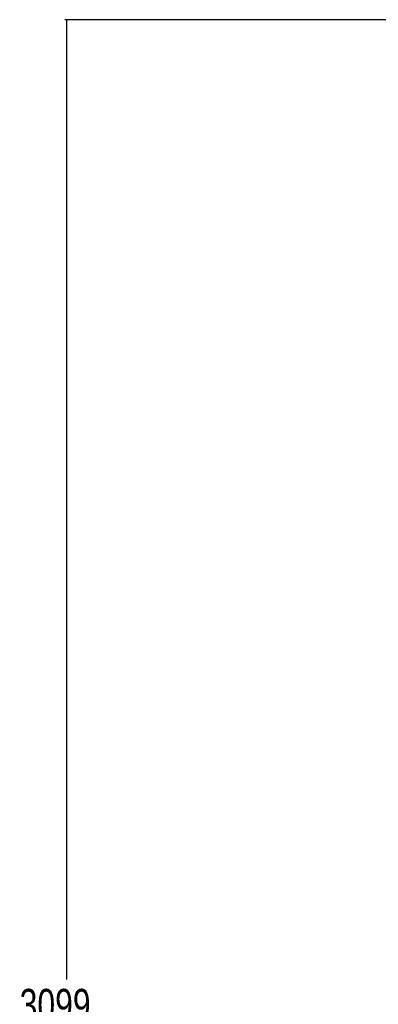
# Model space of a CAD drawing. Header units: millimetres. Extents: x 186 to 9508, y 327 to 8143.
# Tile 3 of 53: x 186 to 750, y 2036 to 3585. Entities that reach past the tile are written whole.
import ezdxf

# ---------------------------------------------------------------- set-up
doc = ezdxf.new("R2010")
doc.units = ezdxf.units.MM
doc.layers.add('COMPONENT_GEOMETRY', color=7, linetype='Continuous')
doc.styles.add('SLDTEXTSTYLE0', font='TXT', dxfattribs={"width": 0.75})
doc.dimstyles.new('SLDDIMSTYLE0', dxfattribs={"dimtxt": 50, "dimasz": 3.302, "dimexe": 0, "dimexo": 0.0625, "dimgap": 12.5, "dimtad": 0, "dimtih": 1, "dimtoh": 1, "dimdec": 0, "dimrnd": 1e-09, "dimzin": 12, "dimdsep": 46, "dimtxsty": 'SLDTEXTSTYLE0', "dimsah": 1, "dimcen": 0.09, "dimadec": 0, "dimazin": 3, "dimtfac": 1, "dimtdec": 0, "dimtofl": 0, "dimtmove": 0, "dimatfit": 3, "dimfxl": 1, "dimfrac": 2, "dimtolj": 1, "dimtzin": 12, "dimarcsym": 0})

# ---------------------------------------------------------------- blocks, each defined once
blk = doc.blocks.new('_D_2')
at = {"layer": 'COMPONENT_GEOMETRY', "color": 7}
for p, q in [((868.8, 3585.3), (256.7, 3585.3)), ((259.8, 3585.3), (259.8, 2075.6)), ((259.8, 486.5), (259.8, 1996.2)), ((337.4, 486.5), (256.7, 486.5))]:
    blk.add_line(p, q, dxfattribs=at)
for points in [[(259.8, 3585.3), (259.3, 3582), (260.3, 3582)], [(259.8, 486.5), (260.3, 489.8), (259.3, 489.8)]]:
    blk.add_solid(points, dxfattribs=at)
at = {"layer": 'COMPONENT_GEOMETRY', "color": 7, "insert": (185.9, 2060.7), "char_height": 50, "attachment_point": 1, "style": 'SLDTEXTSTYLE0'}
blk.add_mtext('3099', dxfattribs=at)

msp = doc.modelspace()

# ---------------------------------------------------------------- dimensions: what is measured, and where the dimension line sits
at = {"layer": 'COMPONENT_GEOMETRY', "color": 7}
dim = msp.add_linear_dim(base=(259.83, 3585.35), p1=(338.71, 486.47), p2=(870.06, 3585.35), angle=90, dimstyle='SLDDIMSTYLE0', dxfattribs=at)
dim.commit()
dim.dimension.update_dxf_attribs({"geometry": '_D_2', "text_midpoint": (259.83, 2035.91), "dimtype": 160})

doc.saveas('drawing.dxf')
